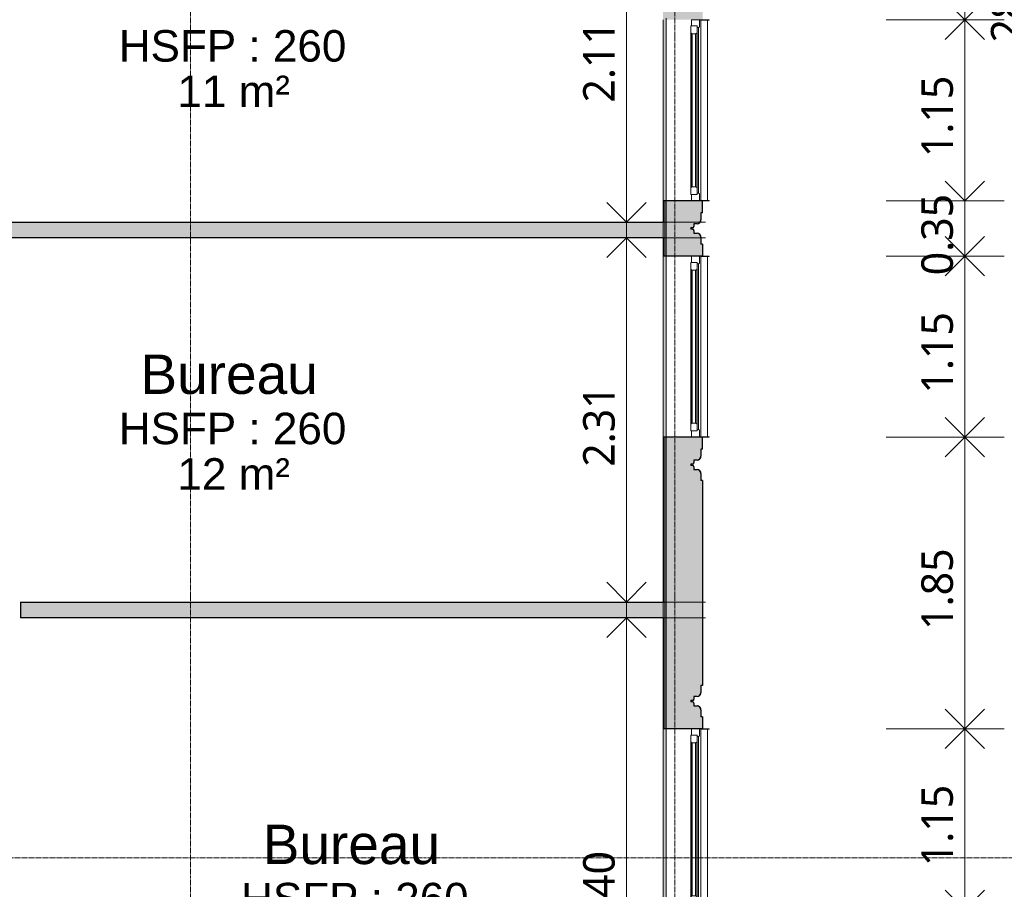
# Model space of a CAD drawing. Header units: millimetres. Extents: x -61176 to 31560, y -11428 to 53287.
# Tile 72 of 124: x 6488 to 12736, y 5620 to 11139. Entities that reach past the tile are written whole.
import ezdxf

# ---------------------------------------------------------------- set-up
doc = ezdxf.new("R2010")
doc.units = ezdxf.units.MM
doc.linetypes.add('Ligne de quadrillage', pattern=[22.225, 12.7, -3.175, 3.175, -3.175])
for name, color, linetype, lineweight in [('A-ANNO-DIMS', 211, 'Continuous', 9), ('A-ANNO-DIMS-100', 211, 'Continuous', 9), ('A-AREA-IDEN', 2, 'Continuous', 9), ('A-FLOR', 192, 'Continuous', 9), ('A-GLAZ', 151, 'Continuous', 9), ('A-GLAZ-SILL', 1, 'Continuous', 9), ('A-WALL', 113, 'Continuous', 9), ('A-WALL-PATT', 111, 'Continuous', 25), ('I-WALL', 2, 'Continuous', 9), ('S-GRID', 1, 'Continuous', 9)]:
    doc.layers.add(name, color=color, linetype=linetype, lineweight=lineweight)
doc.styles.add('Arial_1', font='arial.ttf', dxfattribs={"height": 200})
doc.styles.add('Arial_B', font='txt', dxfattribs={"height": 250})
doc.styles.add('Trebuchet MS_B', font='txt', dxfattribs={"height": 200})
doc.dimstyles.new('Cotes_linéaires_rouge_2mm', dxfattribs={"dimscale": 304.8, "dimtxt": 206.190181, "dimasz": 0.410105, "dimexe": 0.82021, "dimexo": 0.0625, "dimgap": 0.065617, "dimtad": 1, "dimlfac": 0.001, "dimrnd": 0.01, "dimzin": 0, "dimdsep": 46, "dimtxsty": 'Trebuchet MS_B', "dimblk1": 'OPEN30', "dimblk2": 'OPEN30', "dimsah": 1, "dimcen": 0.09, "dimdle": 0.82021, "dimazin": 0, "dimtfac": 1, "dimtdec": 4, "dimtix": 1, "dimtmove": 0, "dimatfit": 3, "dimfxl": 1.64042, "dimfxlon": 1, "dimtvp": 1, "dimtolj": 1, "dimtzin": 0, "dimarcsym": 2})

# ---------------------------------------------------------------- blocks, each defined once
blk = doc.blocks.new('Fenêtre type 1 - 115 x 155 cm-1516674-Niveau 1')
at = {"layer": 'A-GLAZ'}
for p, q in [((575, 115), (-575, 115)), ((-575, 105), (-575, 115)), ((525, 100), (-525, 100)), ((-492.1, 90), (492.1, 90)), ((-485, 82.9), (485, 82.9)), ((575, 115), (575, 105)), ((492.1, 50), (-492.1, 50)), ((485, 57.1), (-485, 57.1))]:
    blk.add_line(p, q, dxfattribs=at)
at = {"layer": 'A-GLAZ', "lineweight": 18}
for p, q in [((-575, 105), (-575, 55)), ((-530, 105), (-575, 105)), ((-535, 90), (-535, 50)), ((-492.1, 90), (-535, 90)), ((-535, 55), (-535, 90)), ((-535, 90), (-525, 90)), ((-525, 100), (-530, 105)), ((-525, 90), (-525, 100)), ((-485, 82.9), (-492.1, 90)), ((-485, 57.1), (-485, 82.9)), ((-485, 80), (-485, 60)), ((485, 80), (-485, 80)), ((492.1, 90), (485, 82.9)), ((485, 82.9), (485, 57.1)), ((485, 60), (485, 80)), ((535, 90), (492.1, 90)), ((530, 105), (525, 100)), ((525, 100), (525, 90)), ((525, 90), (535, 90)), ((575, 105), (530, 105)), ((535, 50), (535, 90)), ((535, 90), (535, 55)), ((575, 55), (575, 105)), ((-575, 55), (-535, 55)), ((-535, 50), (-492.1, 50)), ((-492.1, 50), (-485, 57.1)), ((-485, 60), (485, 60)), ((485, 57.1), (492.1, 50)), ((492.1, 50), (535, 50)), ((535, 55), (575, 55))]:
    blk.add_line(p, q, dxfattribs=at)
at = {"layer": 'A-GLAZ-SILL'}
for p, q in [((-573, 166.5), (-575, 166.5)), ((-575, 152.3), (-575, 166.5)), ((-575, 166.5), (-573, 166.5)), ((-575, 125), (-575, 152.3)), ((-575, 115), (-575, 125)), ((-573, 166.5), (-573, 152.3)), ((573, 156.5), (-573, 156.5)), ((-573, 152.3), (-573, 115)), ((575, 166.5), (573, 166.5)), ((573, 166.5), (575, 166.5)), ((573, 152.3), (573, 166.5)), ((573, 153), (573, 156.5)), ((573, 115), (573, 152.3)), ((575, 166.5), (575, 152.3)), ((575, 152.3), (575, 125)), ((575, 125), (575, 115)), ((-575, 105), (-575, 115)), ((575, 115), (575, 105))]:
    blk.add_line(p, q, dxfattribs=at)
blk = doc.blocks.new('DIMBLOCK43-Niveau 1')
at = {"layer": 'A-ANNO-DIMS-100', "lineweight": 25}
for p, q in [((12485.2, 12989.1), (12360.2, 13114.1)), ((12485.2, 12989.1), (12610.2, 13114.1)), ((12485.2, 12989.1), (12360.2, 12864.1)), ((12485.2, 12989.1), (12610.2, 12864.1)), ((12485.2, 11139.1), (12360.2, 11264.1)), ((12485.2, 11139.1), (12610.2, 11264.1)), ((12485.2, 11139.1), (12360.2, 11014.1)), ((12485.2, 11139.1), (12610.2, 11014.1))]:
    blk.add_line(p, q, dxfattribs=at)
at = {"layer": 'A-ANNO-DIMS-100'}
for p, q in [((11985.2, 12989.1), (12735.2, 12989.1)), ((12485.2, 12989.1), (11985.2, 12989.1)), ((12485.2, 12989.1), (12485.2, 11139.1)), ((11985.2, 11139.1), (12735.2, 11139.1)), ((12485.2, 11139.1), (11985.2, 11139.1))]:
    blk.add_line(p, q, dxfattribs=at)
at = {"layer": 'A-ANNO-DIMS-100', "color": 0, "insert": (12209.3, 11767), "char_height": 200, "width": 712.929, "attachment_point": 1, "rotation": 90, "line_spacing_factor": 1.048425, "style": 'Trebuchet MS_B'}
blk.add_mtext('1.85', dxfattribs=at)
blk = doc.blocks.new('_Open30')
at = {"color": 0, "linetype": 'ByBlock', "lineweight": -2}
for p, q in [((-1, 0.268), (0, 0)), ((0, 0), (-1, -0.268)), ((0, 0), (-1, 0))]:
    blk.add_line(p, q, dxfattribs=at)
blk = doc.blocks.new('DIMBLOCK44-Niveau 1')
at = {"layer": 'A-ANNO-DIMS-100', "lineweight": 25}
for p, q in [((12485.2, 11139.1), (12360.2, 11264.1)), ((12485.2, 11139.1), (12610.2, 11264.1)), ((12485.2, 11139.1), (12360.2, 11014.1)), ((12485.2, 11139.1), (12610.2, 11014.1)), ((12485.2, 9989.1), (12360.2, 10114.1)), ((12485.2, 9989.1), (12610.2, 10114.1))]:
    blk.add_line(p, q, dxfattribs=at)
at = {"layer": 'A-ANNO-DIMS-100'}
for p, q in [((11985.2, 11139.1), (12735.2, 11139.1)), ((12485.2, 11139.1), (11985.2, 11139.1)), ((12485.2, 11139.1), (12485.2, 9989.1)), ((11985.2, 9989.1), (12735.2, 9989.1)), ((12485.2, 9989.1), (11985.2, 9989.1))]:
    blk.add_line(p, q, dxfattribs=at)
at = {"layer": 'A-ANNO-DIMS-100', "color": 0, "insert": (12209.3, 10267), "char_height": 200, "width": 712.929, "attachment_point": 1, "rotation": 90, "line_spacing_factor": 1.048425, "style": 'Trebuchet MS_B'}
blk.add_mtext('1.15', dxfattribs=at)
blk = doc.blocks.new('DIMBLOCK45-Niveau 1')
at = {"layer": 'A-ANNO-DIMS-100', "lineweight": 25}
for p, q in [((12485.2, 9989.1), (12360.2, 10114.1)), ((12485.2, 9989.1), (12610.2, 10114.1)), ((12485.2, 9639.1), (12360.2, 9514.1)), ((12485.2, 9639.1), (12610.2, 9514.1))]:
    blk.add_line(p, q, dxfattribs=at)
at = {"layer": 'A-ANNO-DIMS-100'}
for p, q in [((11985.2, 9989.1), (12735.2, 9989.1)), ((12485.2, 9989.1), (11985.2, 9989.1)), ((12485.2, 9989.1), (12485.2, 9639.1)), ((11985.2, 9639.1), (12735.2, 9639.1)), ((12485.2, 9639.1), (11985.2, 9639.1))]:
    blk.add_line(p, q, dxfattribs=at)
at = {"layer": 'A-ANNO-DIMS-100', "color": 0, "insert": (12209.3, 9517), "char_height": 200, "width": 712.929, "attachment_point": 1, "rotation": 90, "line_spacing_factor": 1.048425, "style": 'Trebuchet MS_B'}
blk.add_mtext('0.35', dxfattribs=at)
blk = doc.blocks.new('DIMBLOCK46-Niveau 1')
at = {"layer": 'A-ANNO-DIMS-100', "lineweight": 25}
for p, q in [((12485.2, 9639.1), (12360.2, 9764.1)), ((12485.2, 9639.1), (12610.2, 9764.1)), ((12485.2, 9639.1), (12360.2, 9514.1)), ((12485.2, 9639.1), (12610.2, 9514.1)), ((12485.2, 8489.1), (12360.2, 8614.1)), ((12485.2, 8489.1), (12610.2, 8614.1)), ((12485.2, 8489.1), (12360.2, 8364.1)), ((12485.2, 8489.1), (12610.2, 8364.1))]:
    blk.add_line(p, q, dxfattribs=at)
at = {"layer": 'A-ANNO-DIMS-100'}
for p, q in [((11985.2, 9639.1), (12735.2, 9639.1)), ((12485.2, 9639.1), (11985.2, 9639.1)), ((12485.2, 9639.1), (12485.2, 8489.1)), ((11985.2, 8489.1), (12735.2, 8489.1)), ((12485.2, 8489.1), (11985.2, 8489.1))]:
    blk.add_line(p, q, dxfattribs=at)
at = {"layer": 'A-ANNO-DIMS-100', "color": 0, "insert": (12209.3, 8767), "char_height": 200, "width": 712.929, "attachment_point": 1, "rotation": 90, "line_spacing_factor": 1.048425, "style": 'Trebuchet MS_B'}
blk.add_mtext('1.15', dxfattribs=at)
blk = doc.blocks.new('DIMBLOCK47-Niveau 1')
at = {"layer": 'A-ANNO-DIMS-100', "lineweight": 25}
for p, q in [((12485.2, 8489.1), (12360.2, 8614.1)), ((12485.2, 8489.1), (12610.2, 8614.1)), ((12485.2, 8489.1), (12360.2, 8364.1)), ((12485.2, 8489.1), (12610.2, 8364.1)), ((12485.2, 6639.1), (12360.2, 6764.1)), ((12485.2, 6639.1), (12610.2, 6764.1)), ((12485.2, 6639.1), (12360.2, 6514.1)), ((12485.2, 6639.1), (12610.2, 6514.1))]:
    blk.add_line(p, q, dxfattribs=at)
at = {"layer": 'A-ANNO-DIMS-100'}
for p, q in [((11985.2, 8489.1), (12735.2, 8489.1)), ((12485.2, 8489.1), (11985.2, 8489.1)), ((12485.2, 8489.1), (12485.2, 6639.1)), ((11985.2, 6639.1), (12735.2, 6639.1)), ((12485.2, 6639.1), (11985.2, 6639.1))]:
    blk.add_line(p, q, dxfattribs=at)
at = {"layer": 'A-ANNO-DIMS-100', "color": 0, "insert": (12209.3, 7267), "char_height": 200, "width": 712.929, "attachment_point": 1, "rotation": 90, "line_spacing_factor": 1.048425, "style": 'Trebuchet MS_B'}
blk.add_mtext('1.85', dxfattribs=at)
blk = doc.blocks.new('DIMBLOCK48-Niveau 1')
at = {"layer": 'A-ANNO-DIMS-100', "lineweight": 25}
for p, q in [((12485.2, 6639.1), (12360.2, 6764.1)), ((12485.2, 6639.1), (12610.2, 6764.1)), ((12485.2, 6639.1), (12360.2, 6514.1)), ((12485.2, 6639.1), (12610.2, 6514.1)), ((12485.2, 5489.1), (12360.2, 5614.1)), ((12485.2, 5489.1), (12610.2, 5614.1))]:
    blk.add_line(p, q, dxfattribs=at)
at = {"layer": 'A-ANNO-DIMS-100'}
for p, q in [((11985.2, 6639.1), (12735.2, 6639.1)), ((12485.2, 6639.1), (11985.2, 6639.1)), ((12485.2, 6639.1), (12485.2, 5489.1)), ((11985.2, 5489.1), (12735.2, 5489.1)), ((12485.2, 5489.1), (11985.2, 5489.1))]:
    blk.add_line(p, q, dxfattribs=at)
at = {"layer": 'A-ANNO-DIMS-100', "color": 0, "insert": (12209.3, 5767), "char_height": 200, "width": 712.929, "attachment_point": 1, "rotation": 90, "line_spacing_factor": 1.048425, "style": 'Trebuchet MS_B'}
blk.add_mtext('1.15', dxfattribs=at)
blk = doc.blocks.new('DIMBLOCK49-Niveau 1')
at = {"layer": 'A-ANNO-DIMS-100', "lineweight": 25}
for p, q in [((12485.2, 5489.1), (12360.2, 5614.1)), ((12485.2, 5489.1), (12610.2, 5614.1)), ((12485.2, 5139.1), (12360.2, 5014.1)), ((12485.2, 5139.1), (12610.2, 5014.1))]:
    blk.add_line(p, q, dxfattribs=at)
at = {"layer": 'A-ANNO-DIMS-100'}
for p, q in [((11985.2, 5489.1), (12735.2, 5489.1)), ((12485.2, 5489.1), (11985.2, 5489.1)), ((12485.2, 5489.1), (12485.2, 5139.1)), ((11985.2, 5139.1), (12735.2, 5139.1)), ((12485.2, 5139.1), (11985.2, 5139.1))]:
    blk.add_line(p, q, dxfattribs=at)
at = {"layer": 'A-ANNO-DIMS-100', "color": 0, "insert": (12209.3, 5017), "char_height": 200, "width": 712.929, "attachment_point": 1, "rotation": 90, "line_spacing_factor": 1.048425, "style": 'Trebuchet MS_B'}
blk.add_mtext('0.35', dxfattribs=at)
blk = doc.blocks.new('DIMBLOCK56-Niveau 1')
at = {"layer": 'A-ANNO-DIMS-100'}
for p, q in [((12926.7, 26094), (12926.7, -3347.5)), ((12426.7, 25844), (13176.7, 25844)), ((12926.7, 25844), (12426.7, 25844)), ((12426.7, -3097.5), (13176.7, -3097.5)), ((12926.7, -3097.5), (12426.7, -3097.5))]:
    blk.add_line(p, q, dxfattribs=at)
at = {"layer": 'A-ANNO-DIMS-100', "lineweight": 25}
for p, q in [((12926.7, 25844), (12801.7, 25719)), ((12926.7, 25844), (13051.7, 25719)), ((12926.7, -3097.5), (12801.7, -2972.5)), ((12926.7, -3097.5), (13051.7, -2972.5))]:
    blk.add_line(p, q, dxfattribs=at)
at = {"layer": 'A-ANNO-DIMS-100', "color": 0, "insert": (12650.8, 10994.1), "char_height": 200, "width": 910.033, "attachment_point": 1, "rotation": 90, "line_spacing_factor": 1.048425, "style": 'Trebuchet MS_B'}
blk.add_mtext('28.94', dxfattribs=at)
blk = doc.blocks.new('DIMBLOCK142-Niveau 1')
at = {"layer": 'A-ANNO-DIMS-100'}
for p, q in [((10339.1, 7593.6), (10339.1, 3694)), ((10839.1, 7343.6), (10089.1, 7343.6)), ((10339.1, 7343.6), (10839.1, 7343.6)), ((10839.1, 3944), (10089.1, 3944)), ((10339.1, 3944), (10839.1, 3944))]:
    blk.add_line(p, q, dxfattribs=at)
at = {"layer": 'A-ANNO-DIMS-100', "lineweight": 25}
for p, q in [((10339.1, 7343.6), (10214.1, 7218.6)), ((10339.1, 7343.6), (10464.1, 7218.6)), ((10339.1, 3944), (10214.1, 4069)), ((10339.1, 3944), (10464.1, 4069))]:
    blk.add_line(p, q, dxfattribs=at)
at = {"layer": 'A-ANNO-DIMS-100', "color": 0, "insert": (10063.2, 5346.7), "char_height": 200, "width": 712.929, "attachment_point": 1, "rotation": 90, "line_spacing_factor": 1.048425, "style": 'Trebuchet MS_B'}
blk.add_mtext('3.40', dxfattribs=at)
blk = doc.blocks.new('DIMBLOCK143-Niveau 1')
at = {"layer": 'A-ANNO-DIMS-100'}
for p, q in [((10339.1, 10004), (10339.1, 7193.6)), ((10839.1, 9754), (10089.1, 9754)), ((10339.1, 9754), (10839.1, 9754)), ((10839.1, 7443.6), (10089.1, 7443.6)), ((10339.1, 7443.6), (10839.1, 7443.6))]:
    blk.add_line(p, q, dxfattribs=at)
at = {"layer": 'A-ANNO-DIMS-100', "lineweight": 25}
for p, q in [((10339.1, 9754), (10214.1, 9629)), ((10339.1, 9754), (10464.1, 9629)), ((10339.1, 7443.6), (10214.1, 7568.6)), ((10339.1, 7443.6), (10464.1, 7568.6))]:
    blk.add_line(p, q, dxfattribs=at)
at = {"layer": 'A-ANNO-DIMS-100', "color": 0, "insert": (10063.2, 8301.7), "char_height": 200, "width": 712.929, "attachment_point": 1, "rotation": 90, "line_spacing_factor": 1.048425, "style": 'Trebuchet MS_B'}
blk.add_mtext('2.31', dxfattribs=at)
blk = doc.blocks.new('DIMBLOCK144-Niveau 1')
at = {"layer": 'A-ANNO-DIMS-100'}
for p, q in [((10339.1, 12216.9), (10339.1, 9604)), ((10839.1, 11966.9), (10089.1, 11966.9)), ((10339.1, 11966.9), (10839.1, 11966.9)), ((10839.1, 9854), (10089.1, 9854)), ((10339.1, 9854), (10839.1, 9854))]:
    blk.add_line(p, q, dxfattribs=at)
at = {"layer": 'A-ANNO-DIMS-100', "lineweight": 25}
for p, q in [((10339.1, 11966.9), (10214.1, 11841.9)), ((10339.1, 11966.9), (10464.1, 11841.9)), ((10339.1, 9854), (10214.1, 9979)), ((10339.1, 9854), (10464.1, 9979))]:
    blk.add_line(p, q, dxfattribs=at)
at = {"layer": 'A-ANNO-DIMS-100', "color": 0, "insert": (10063.2, 10613.4), "char_height": 200, "width": 712.929, "attachment_point": 1, "rotation": 90, "line_spacing_factor": 1.048425, "style": 'Trebuchet MS_B'}
blk.add_mtext('2.11', dxfattribs=at)

msp = doc.modelspace()

# ---------------------------------------------------------------- hatches: boundary and pattern name
at = {"layer": 'A-FLOR'}
h = msp.add_hatch(color=10, dxfattribs=at)
h.paths.add_polyline_path([(10590.885, -510.906), (10590.885, 639.094), (10570.885, 639.094), (10570.885, -510.906), (10582.135, -510.906)])
h.paths.add_polyline_path([(10570.885, 989.094), (10590.885, 989.094), (10590.885, 2139.094), (10570.885, 2139.094), (10570.885, 1103.938)])
h.paths.add_polyline_path([(10590.885, 3989.094), (10590.885, 5139.094), (10570.885, 5139.094), (10570.885, 3989.094), (10584.544, 3989.094)])
h.paths.add_polyline_path([(10570.885, 5489.094), (10590.885, 5489.094), (10590.885, 6639.094), (10570.885, 6639.094), (10570.885, 5601.333)])
h.paths.add_polyline_path([(-20966.253, 5596.58), (-20956.253, 5596.58), (-20956.253, 6746.58), (-21136.253, 6746.58), (-21136.253, 6706.58), (-21131.253, 6706.58), (-21131.253, 5636.58), (-21136.253, 5636.58), (-21136.253, 5596.58), (-20984.161, 5596.58)])
h.paths.add_polyline_path([(-21000.614, 7096.58), (-20956.253, 7096.58), (-20956.253, 8246.58), (-21136.253, 8246.58), (-21136.253, 8206.58), (-21131.253, 8206.58), (-21131.253, 7136.58), (-21136.253, 7136.58), (-21136.253, 7096.58), (-21131.253, 7096.58)])
h.paths.add_polyline_path([(10580.885, 8489.094), (10590.885, 8489.094), (10590.885, 9639.094), (10570.885, 9639.094), (10570.885, 8489.094)])
h.paths.add_polyline_path([(10580.885, 9989.094), (10590.885, 9989.094), (10590.885, 11139.094), (10570.885, 11139.094), (10570.885, 9989.094)])
h.paths.add_polyline_path([(-21136.253, 10096.58), (-20956.253, 10096.58), (-20956.253, 11246.58), (-21136.253, 11246.58), (-21136.253, 11206.58), (-21131.253, 11206.58), (-21131.253, 10136.58), (-21136.253, 10136.58), (-21136.253, 10098.728)])
h.paths.add_polyline_path([(-21049.974, 11596.58), (-20956.253, 11596.58), (-20956.253, 12746.58), (-21136.253, 12746.58), (-21136.253, 12706.58), (-21131.253, 12706.58), (-21131.253, 11636.58), (-21136.253, 11636.58), (-21136.253, 11596.58), (-21131.253, 11596.58)])
h.paths.add_polyline_path([(10570.885, 12989.094), (10590.885, 12989.094), (10589.977, 14139.094), (10570.885, 14139.094), (10570.885, 12996.94)])
h.paths.add_polyline_path([(10570.885, 14489.094), (10590.885, 14489.094), (10590.78, 15639.094), (10570.885, 15639.094), (10570.885, 14596.124)])
h.paths.add_polyline_path([(-20956.253, 14596.58), (-20956.253, 15746.58), (-21136.253, 15746.58), (-21136.253, 15706.58), (-21131.253, 15706.58), (-21131.253, 14636.58), (-21136.253, 14636.58), (-21136.253, 14596.58), (-20966.253, 14596.58)])
h.paths.add_polyline_path([(-21136.253, 16096.58), (-20956.253, 16096.58), (-20956.253, 17246.58), (-21136.253, 17246.58), (-21136.253, 17206.58), (-21131.253, 17206.58), (-21131.253, 16136.58), (-21136.253, 16136.58)])
h.paths.add_polyline_path([(8818.734, 18813.989), (9240.885, 18813.989), (9240.885, 18943.989), (8560.885, 18943.989), (8560.885, 18813.989)])
h.paths.add_polyline_path([(10570.885, 18989.094), (10580.885, 18989.094), (10580.885, 20139.094), (10570.885, 20139.094), (10570.885, 18999.295)])
h.paths.add_polyline_path([(10580.885, 20489.094), (10580.885, 21639.094), (10570.885, 21639.094), (10570.885, 20489.094)])
h.paths.add_polyline_path([(-21110.401, 20596.58), (-20956.253, 20596.58), (-20956.253, 21746.58), (-21136.253, 21746.58), (-21136.253, 21706.58), (-21131.253, 21706.58), (-21131.253, 20636.58), (-21136.253, 20636.58), (-21136.253, 20596.58), (-21131.253, 20596.58)])
h.paths.add_polyline_path([(10580.885, 21989.094), (10580.885, 23139.094), (10570.885, 23139.094), (10570.885, 21989.094)])
h.paths.add_polyline_path([(-20966.253, 22096.58), (-20956.253, 22096.58), (-20956.253, 23246.58), (-21136.253, 23246.58), (-21136.253, 23206.58), (-21131.253, 23206.58), (-21131.253, 22136.58), (-21136.253, 22136.58), (-21136.253, 22096.58), (-21131.253, 22096.58)])
h.paths.add_polyline_path([(8068.221, 25593.989), (8080.177, 25593.989), (8080.177, 25773.989), (8040.177, 25773.989), (8040.177, 25768.989), (6970.177, 25768.989), (6970.177, 25773.989), (6930.177, 25773.989), (6930.177, 25593.989), (7995.296, 25593.989)])
h.paths.add_polyline_path([(6121.243, 25593.989), (6580.177, 25593.989), (6580.177, 25773.989), (6540.177, 25773.989), (6540.177, 25768.989), (5470.177, 25768.989), (5470.177, 25773.989), (5430.177, 25773.989), (5430.177, 25593.989), (5700.92, 25593.989)])
h.paths.add_polyline_path([(2749.379, 25593.989), (3580.177, 25593.989), (3580.177, 25773.989), (3540.177, 25773.989), (3540.177, 25768.989), (2470.177, 25768.989), (2470.177, 25773.989), (2430.177, 25773.989), (2430.177, 25593.989), (2700.92, 25593.989)])
h.paths.add_polyline_path([(1063.447, 25593.989), (2080.177, 25593.989), (2080.177, 25773.989), (2040.177, 25773.989), (2040.177, 25768.989), (970.177, 25768.989), (970.177, 25773.989), (930.177, 25773.989), (930.177, 25593.989), (940.378, 25593.989)])
h.paths.add_polyline_path([(-3569.823, 25593.989), (-2419.823, 25593.989), (-2419.823, 25773.989), (-2459.823, 25773.989), (-2459.823, 25768.989), (-3529.823, 25768.989), (-3529.823, 25773.989), (-3569.823, 25773.989), (-3569.823, 25603.989)])
h.paths.add_polyline_path([(-930.624, 25593.989), (-919.823, 25593.989), (-919.823, 25773.989), (-959.823, 25773.989), (-959.823, 25768.989), (-2029.823, 25768.989), (-2029.823, 25773.989), (-2069.823, 25773.989), (-2069.823, 25593.989), (-959.671, 25593.989)])
h.paths.add_polyline_path([(-6567.823, 25593.989), (-5419.823, 25593.989), (-5419.823, 25773.989), (-5459.823, 25773.989), (-5459.823, 25768.989), (-6529.823, 25768.989), (-6529.823, 25773.989), (-6569.823, 25773.989), (-6569.823, 25593.989)])
h.paths.add_polyline_path([(-8061.976, 25593.989), (-6919.823, 25593.989), (-6919.823, 25773.989), (-6959.823, 25773.989), (-6959.823, 25768.989), (-8029.823, 25768.989), (-8029.823, 25773.989), (-8069.823, 25773.989), (-8069.823, 25593.989)])
h.paths.add_polyline_path([(-9930.624, 25593.989), (-9919.823, 25593.989), (-9919.823, 25773.989), (-9959.823, 25773.989), (-9959.823, 25768.989), (-11029.823, 25768.989), (-11029.823, 25773.989), (-11069.823, 25773.989), (-11069.823, 25593.989), (-10063.704, 25593.989)])
h.paths.add_polyline_path([(-11421.823, 25593.989), (-11419.823, 25593.989), (-11419.823, 25773.989), (-11459.823, 25773.989), (-11459.823, 25768.989), (-12529.823, 25768.989), (-12529.823, 25773.989), (-12569.823, 25773.989), (-12569.823, 25593.989), (-11459.823, 25593.989)])
h.paths.add_polyline_path([(-16986.894, 25593.989), (-15919.823, 25593.989), (-15919.823, 25773.989), (-15959.823, 25773.989), (-15959.823, 25768.989), (-17029.823, 25768.989), (-17029.823, 25773.989), (-17069.823, 25773.989), (-17069.823, 25593.989), (-17029.823, 25593.989)])
h.paths.add_polyline_path([(-18493.364, 25593.989), (-17419.823, 25593.989), (-17419.823, 25773.989), (-17459.823, 25773.989), (-17459.823, 25768.989), (-18529.823, 25768.989), (-18529.823, 25773.989), (-18569.823, 25773.989), (-18569.823, 25593.989), (-18557.866, 25593.989)])
at = {"layer": 'A-WALL', "transparency": 33554534}
h = msp.add_hatch(color=55, dxfattribs=at)
h.paths.add_polyline_path([(10570.885, -2857.468), (10580.885, -2857.468), (10580.885, -510.906), (10570.885, -510.906), (10570.885, -2847.468)])
h.paths.add_polyline_path([(10580.885, 639.094), (10580.885, 989.094), (10570.885, 989.094), (10570.885, 639.094)])
h.paths.add_polyline_path([(10580.885, 2139.094), (10580.885, 3989.094), (10570.885, 3989.094), (10570.885, 2139.094)])
h.paths.add_polyline_path([(10570.885, 5139.094), (10580.885, 5139.094), (10580.885, 5489.094), (10570.885, 5489.094), (10570.885, 5151.593)])
h.paths.add_polyline_path([(10580.885, 6639.094), (10580.885, 8489.094), (10570.885, 8489.094), (10570.885, 6639.094)])
h.paths.add_polyline_path([(10580.885, 9639.094), (10580.885, 9989.094), (10570.885, 9989.094), (10570.885, 9639.094)])
h.paths.add_polyline_path([(10580.885, 11139.094), (10580.885, 12989.094), (10570.885, 12989.094), (10570.885, 11139.094)])
h.paths.add_polyline_path([(10580.885, 14139.094), (10580.885, 14489.094), (10570.885, 14489.094), (10570.885, 14139.094)])
h.paths.add_polyline_path([(10580.885, 15639.094), (10580.885, 16549.446), (10570.885, 16549.446), (10570.885, 15639.094)])
h.paths.add_polyline_path([(10580.885, 18049.446), (10580.885, 18989.094), (10570.885, 18989.094), (10570.885, 18049.446)])
h.paths.add_polyline_path([(10570.885, 20139.094), (10580.885, 20139.094), (10580.885, 20489.094), (10570.885, 20489.094), (10570.885, 20217.868)])
h.paths.add_polyline_path([(10570.885, 21639.094), (10580.885, 21639.094), (10580.885, 21989.094), (10570.885, 21989.094), (10570.885, 21791.956)])
h.paths.add_polyline_path([(10580.885, 23139.094), (10580.885, 25603.989), (10570.885, 25603.989), (10570.885, 23139.094)])
at = {"layer": 'A-WALL-PATT', "transparency": 33554534}
h = msp.add_hatch(color=55, dxfattribs=at)
h.paths.add_polyline_path([(10580.885, -3097.468), (10820.885, -3097.468), (10820.885, -2285.906), (10810.885, -2285.906), (10810.033, -2234.436), (10807.535, -2228.406), (10803.563, -2223.228), (10798.385, -2219.256), (10792.355, -2216.758), (10785.885, -2215.906), (10765.681, -2215.906), (10764.676, -2194.656), (10763.484, -2193.103), (10758.181, -2190.906), (10747.531, -2190.906), (10747.531, -2180.906), (10758.181, -2180.906), (10764.676, -2177.156), (10765.681, -2173.406), (10765.681, -2155.906), (10792.355, -2155.054), (10798.385, -2152.557), (10803.563, -2148.584), (10807.535, -2143.406), (10810.033, -2137.377), (10810.885, -2130.906), (10810.885, -2085.906), (10820.885, -2085.906), (10820.885, -785.906), (10810.885, -785.906), (10810.033, -734.436), (10807.535, -728.406), (10803.563, -723.228), (10798.385, -719.256), (10792.355, -716.758), (10785.885, -715.906), (10765.681, -715.906), (10764.676, -694.656), (10763.484, -693.103), (10758.181, -690.906), (10747.531, -690.906), (10747.531, -680.906), (10758.181, -680.906), (10764.676, -677.156), (10765.681, -673.406), (10765.681, -655.906), (10792.355, -655.054), (10798.385, -652.557), (10803.563, -648.584), (10807.535, -643.406), (10810.033, -637.377), (10810.885, -630.906), (10810.885, -585.906), (10820.885, -585.906), (10820.885, -510.906), (10580.885, -510.906), (10580.885, -2943.718)])
h.paths.add_polyline_path([(10580.885, 639.094), (10820.885, 639.094), (10820.885, 714.094), (10810.885, 714.094), (10810.033, 765.564), (10807.535, 771.594), (10803.563, 776.772), (10798.385, 780.744), (10792.355, 783.242), (10785.885, 784.094), (10765.681, 784.094), (10764.676, 805.344), (10763.484, 806.897), (10758.181, 809.094), (10747.531, 809.094), (10747.531, 819.094), (10758.181, 819.094), (10764.676, 822.844), (10765.681, 826.594), (10765.681, 844.094), (10792.355, 844.946), (10798.385, 847.443), (10803.563, 851.416), (10807.535, 856.594), (10810.033, 862.623), (10810.885, 869.094), (10810.885, 914.094), (10820.885, 914.094), (10820.885, 989.094), (10580.885, 989.094), (10580.885, 654.198)])
h.paths.add_polyline_path([(10580.885, 2139.094), (10820.885, 2139.094), (10820.885, 2214.094), (10810.885, 2214.094), (10810.033, 2265.564), (10807.535, 2271.594), (10803.563, 2276.772), (10798.385, 2280.744), (10792.355, 2283.242), (10785.885, 2284.094), (10765.681, 2284.094), (10764.676, 2305.344), (10763.484, 2306.897), (10758.181, 2309.094), (10747.531, 2309.094), (10747.531, 2319.094), (10758.181, 2319.094), (10764.676, 2322.844), (10765.681, 2326.594), (10765.681, 2344.094), (10792.355, 2344.946), (10798.385, 2347.443), (10803.563, 2351.416), (10807.535, 2356.594), (10810.033, 2362.623), (10810.885, 2369.094), (10810.885, 2414.094), (10820.885, 2414.094), (10820.885, 3714.094), (10810.885, 3714.094), (10810.033, 3765.564), (10807.535, 3771.594), (10803.563, 3776.772), (10798.385, 3780.744), (10792.355, 3783.242), (10785.885, 3784.094), (10765.681, 3784.094), (10764.676, 3805.344), (10763.484, 3806.897), (10758.181, 3809.094), (10747.531, 3809.094), (10747.531, 3819.094), (10758.181, 3819.094), (10764.676, 3822.844), (10765.681, 3826.594), (10765.681, 3844.094), (10792.355, 3844.946), (10798.385, 3847.443), (10803.563, 3851.416), (10807.535, 3856.594), (10810.033, 3862.623), (10810.885, 3869.094), (10810.885, 3914.094), (10820.885, 3914.094), (10820.885, 3989.094), (10580.885, 3989.094), (10580.885, 2228.286)])
h.paths.add_polyline_path([(10580.885, 5139.094), (10820.885, 5139.094), (10820.885, 5214.094), (10810.885, 5214.094), (10810.216, 5264.838), (10808.246, 5270.274), (10805.079, 5275.113), (10800.885, 5279.094), (10791.206, 5283.521), (10785.885, 5284.094), (10765.681, 5284.094), (10764.676, 5305.344), (10763.484, 5306.897), (10758.181, 5309.094), (10747.531, 5309.094), (10747.531, 5319.094), (10758.181, 5319.094), (10764.676, 5322.844), (10765.681, 5326.594), (10765.681, 5344.094), (10791.206, 5344.667), (10800.885, 5349.094), (10805.079, 5353.075), (10808.246, 5357.914), (10810.216, 5363.35), (10810.885, 5376.463), (10810.885, 5414.094), (10820.885, 5414.094), (10820.885, 5489.094), (10580.885, 5489.094), (10580.885, 5151.593)])
h.paths.add_polyline_path([(10580.885, 6639.094), (10820.885, 6639.094), (10820.885, 6714.094), (10810.885, 6714.094), (10810.216, 6764.838), (10808.246, 6770.274), (10805.079, 6775.113), (10800.885, 6779.094), (10791.206, 6783.521), (10785.885, 6784.094), (10765.681, 6784.094), (10764.676, 6805.344), (10763.484, 6806.897), (10758.181, 6809.094), (10747.531, 6809.094), (10747.531, 6819.094), (10758.181, 6819.094), (10764.676, 6822.844), (10765.681, 6826.594), (10765.681, 6844.094), (10791.206, 6844.667), (10800.885, 6849.094), (10805.079, 6853.075), (10808.246, 6857.914), (10810.216, 6863.35), (10810.885, 6869.094), (10810.885, 6914.094), (10820.885, 6914.094), (10820.885, 8214.094), (10810.885, 8214.094), (10810.216, 8264.838), (10808.246, 8270.274), (10805.079, 8275.113), (10800.885, 8279.094), (10791.206, 8283.521), (10785.885, 8284.094), (10765.681, 8284.094), (10764.676, 8305.344), (10763.484, 8306.897), (10758.181, 8309.094), (10747.531, 8309.094), (10747.531, 8319.094), (10758.181, 8319.094), (10764.676, 8322.844), (10765.681, 8326.594), (10765.681, 8344.094), (10791.206, 8344.667), (10800.885, 8349.094), (10805.079, 8353.075), (10808.246, 8357.914), (10810.216, 8363.35), (10810.885, 8369.094), (10810.885, 8414.094), (10820.885, 8414.094), (10820.885, 8489.094), (10580.885, 8489.094), (10580.885, 6725.682)])
h.paths.add_polyline_path([(10800.885, 9639.094), (10820.885, 9639.094), (10820.885, 9714.094), (10810.885, 9714.094), (10810.216, 9764.838), (10808.246, 9770.274), (10805.079, 9775.113), (10800.885, 9779.094), (10791.206, 9783.521), (10785.885, 9784.094), (10765.681, 9784.094), (10764.676, 9805.344), (10763.484, 9806.897), (10758.181, 9809.094), (10747.531, 9809.094), (10747.531, 9819.094), (10758.181, 9819.094), (10764.676, 9822.844), (10765.681, 9826.594), (10765.681, 9844.094), (10791.206, 9844.667), (10800.885, 9849.094), (10805.079, 9853.075), (10808.246, 9857.914), (10810.216, 9863.35), (10810.885, 9873.858), (10810.885, 9914.094), (10820.885, 9914.094), (10820.885, 9989.094), (10580.885, 9989.094), (10580.885, 9639.094)])
h.paths.add_polyline_path([(10800.885, 11139.094), (10820.885, 11139.094), (10820.885, 11214.094), (10810.885, 11214.094), (10810.216, 11264.838), (10808.246, 11270.274), (10805.079, 11275.113), (10800.885, 11279.094), (10791.206, 11283.521), (10785.885, 11284.094), (10765.681, 11284.094), (10765.681, 11301.594), (10763.484, 11306.897), (10758.181, 11309.094), (10747.531, 11309.094), (10747.531, 11319.094), (10761.931, 11320.099), (10765.681, 11326.594), (10765.681, 11344.094), (10791.206, 11344.667), (10800.885, 11349.094), (10805.079, 11353.075), (10808.246, 11357.914), (10810.216, 11363.35), (10810.885, 11369.094), (10810.885, 11414.094), (10820.885, 11414.094), (10820.885, 12714.094), (10810.885, 12714.094), (10810.216, 12764.838), (10808.246, 12770.274), (10805.079, 12775.113), (10800.885, 12779.094), (10791.206, 12783.521), (10785.885, 12784.094), (10765.681, 12784.094), (10764.676, 12805.344), (10763.484, 12806.897), (10758.181, 12809.094), (10747.531, 12809.094), (10747.531, 12819.094), (10758.181, 12819.094), (10764.676, 12822.844), (10765.681, 12826.594), (10765.681, 12844.094), (10791.206, 12844.667), (10800.885, 12849.094), (10805.079, 12853.075), (10808.246, 12857.914), (10810.216, 12863.35), (10810.885, 12869.094), (10810.885, 12914.094), (10820.885, 12914.094), (10820.885, 12989.094), (10580.885, 12989.094), (10580.885, 11139.094)])
h.paths.add_polyline_path([(10800.885, 14139.094), (10820.885, 14139.094), (10820.885, 14214.094), (10810.885, 14214.094), (10810.216, 14264.838), (10808.246, 14270.274), (10805.079, 14275.113), (10800.885, 14279.094), (10791.206, 14283.521), (10785.885, 14284.094), (10765.681, 14284.094), (10764.676, 14305.344), (10763.484, 14306.897), (10758.181, 14309.094), (10747.531, 14309.094), (10747.531, 14319.094), (10758.181, 14319.094), (10764.676, 14322.844), (10765.681, 14326.594), (10765.681, 14344.094), (10791.206, 14344.667), (10800.885, 14349.094), (10805.079, 14353.075), (10808.246, 14357.914), (10810.216, 14363.35), (10810.885, 14371.254), (10810.885, 14414.094), (10820.885, 14414.094), (10820.885, 14489.094), (10580.885, 14489.094), (10580.885, 14139.094)])
h.paths.add_polyline_path([(10695.885, 15639.094), (10820.885, 15639.094), (10820.885, 15714.094), (10810.885, 15714.094), (10810.033, 15765.564), (10807.535, 15771.594), (10803.563, 15776.772), (10798.385, 15780.744), (10792.355, 15783.242), (10785.885, 15784.094), (10765.681, 15784.094), (10764.676, 15805.344), (10763.484, 15806.897), (10758.181, 15809.094), (10747.531, 15809.094), (10747.531, 15819.094), (10758.181, 15819.094), (10764.676, 15822.844), (10765.681, 15826.594), (10765.681, 15844.094), (10792.355, 15844.946), (10798.385, 15847.443), (10803.563, 15851.416), (10807.535, 15856.594), (10810.033, 15862.623), (10810.885, 15869.094), (10810.885, 15914.094), (10820.885, 15914.094), (10820.885, 16549.446), (10580.885, 16549.446), (10580.885, 15639.094)])
h.paths.add_polyline_path([(10580.885, 18049.446), (10820.885, 18049.446), (10820.885, 18714.094), (10810.885, 18714.094), (10810.885, 18744.094), (10780.885, 18744.094), (10780.885, 18784.094), (10765.681, 18784.094), (10764.676, 18805.344), (10763.484, 18806.897), (10758.181, 18809.094), (10747.531, 18809.094), (10747.531, 18819.094), (10758.181, 18819.094), (10764.676, 18822.844), (10765.681, 18826.594), (10765.681, 18844.094), (10780.885, 18844.094), (10780.885, 18944.094), (10820.885, 18944.094), (10820.885, 18989.094), (10580.885, 18989.094), (10580.885, 18643.779)])
h.paths.add_polyline_path([(10580.885, 20139.094), (10820.885, 20139.094), (10820.885, 20214.094), (10810.885, 20214.094), (10810.216, 20264.838), (10808.246, 20270.274), (10805.079, 20275.113), (10800.885, 20279.094), (10791.206, 20283.521), (10785.885, 20284.094), (10765.681, 20284.094), (10764.676, 20305.344), (10763.484, 20306.897), (10758.181, 20309.094), (10747.531, 20309.094), (10747.531, 20319.094), (10758.181, 20319.094), (10764.676, 20322.844), (10765.681, 20326.594), (10765.681, 20344.094), (10791.206, 20344.667), (10800.885, 20349.094), (10805.079, 20353.075), (10808.246, 20357.914), (10810.216, 20363.35), (10810.885, 20369.094), (10810.885, 20414.094), (10820.885, 20414.094), (10820.885, 20489.094), (10580.885, 20489.094), (10580.885, 20217.868)])
h.paths.add_polyline_path([(10800.885, 21639.094), (10820.885, 21639.094), (10820.885, 21714.094), (10810.885, 21714.094), (10810.216, 21764.838), (10808.246, 21770.274), (10805.079, 21775.113), (10800.885, 21779.094), (10791.206, 21783.521), (10785.885, 21784.094), (10765.681, 21784.094), (10764.676, 21805.344), (10763.484, 21806.897), (10758.181, 21809.094), (10747.531, 21809.094), (10747.531, 21819.094), (10758.181, 21819.094), (10764.676, 21822.844), (10765.681, 21826.594), (10765.681, 21844.094), (10791.206, 21844.667), (10800.885, 21849.094), (10805.079, 21853.075), (10808.246, 21857.914), (10810.216, 21863.35), (10810.885, 21869.094), (10810.885, 21914.094), (10820.885, 21914.094), (10820.885, 21989.094), (10580.885, 21989.094), (10580.885, 21639.094)])
h.paths.add_polyline_path([(10580.885, 23139.094), (10820.885, 23139.094), (10820.885, 23214.094), (10810.885, 23214.094), (10810.216, 23264.838), (10808.246, 23270.274), (10805.079, 23275.113), (10800.885, 23279.094), (10791.206, 23283.521), (10785.885, 23284.094), (10765.681, 23284.094), (10764.676, 23305.344), (10763.484, 23306.897), (10758.181, 23309.094), (10747.531, 23309.094), (10747.531, 23319.094), (10758.181, 23319.094), (10764.676, 23322.844), (10765.681, 23326.594), (10765.681, 23344.094), (10791.206, 23344.667), (10800.885, 23349.094), (10805.079, 23353.075), (10808.246, 23357.914), (10810.216, 23363.35), (10810.885, 23369.094), (10810.885, 23414.094), (10820.885, 23414.094), (10820.885, 24733.989), (10810.885, 24733.989), (10810.216, 24784.733), (10808.246, 24790.17), (10805.079, 24795.008), (10800.885, 24798.989), (10791.206, 24803.416), (10785.885, 24803.989), (10765.681, 24803.989), (10764.676, 24825.239), (10763.484, 24826.792), (10758.181, 24828.989), (10747.531, 24828.989), (10747.531, 24838.989), (10758.181, 24838.989), (10764.676, 24842.739), (10765.681, 24846.489), (10765.681, 24863.989), (10791.206, 24864.562), (10800.885, 24868.989), (10805.079, 24872.97), (10808.246, 24877.809), (10810.216, 24883.245), (10810.885, 24888.989), (10810.885, 24933.989), (10820.885, 24933.989), (10820.885, 25843.989), (10580.885, 25843.989), (10580.885, 23141.175)])
at = {"layer": 'I-WALL', "transparency": 33554534}
for points in [[(10504.666, 9753.989), (10570.885, 9753.989), (10570.885, 9853.989), (5283.177, 9853.989), (5283.177, 9753.989), (10167.48, 9753.989)], [(10570.885, 7343.58), (10570.885, 7443.58), (6492.979, 7443.58), (6492.979, 7343.58), (10167.48, 7343.58)]]:
    msp.add_hatch(color=55, dxfattribs=at).paths.add_polyline_path(points)

# ---------------------------------------------------------------- linework, layer by layer
at = {"layer": 'A-FLOR'}
for p, q in [((10590.885, 9814.394), (10590.885, 11149.295)), ((10590.885, 8192.383), (10590.885, 9813.794)), ((10590.885, 6649.895), (10590.885, 8191.783)), ((10590.885, 5314.394), (10590.885, 6649.295))]:
    msp.add_line(p, q, dxfattribs=at)
at = {"layer": 'A-WALL'}
for p, q in [((10570.885, 9989.094), (10570.885, 11139.094)), ((10580.885, 9639.094), (10580.885, 9989.094)), ((10570.885, 750.394), (10570.885, 9853.989)), ((10580.885, 6639.094), (10580.885, 8489.094)), ((10747.531, 8309.094), (10747.531, 8309.094)), ((10747.531, 6809.094), (10747.531, 6809.094)), ((10570.885, 6639.094), (10570.885, 6639.094))]:
    msp.add_line(p, q, dxfattribs=at)
at = {"layer": 'A-WALL', "lineweight": 25}
for p, q in [((10570.885, 9989.094), (10570.885, 9853.989)), ((10820.885, 9989.094), (10570.885, 9989.094)), ((10820.885, 9914.094), (10820.885, 9989.094)), ((10820.885, 9914.094), (10810.885, 9914.094)), ((10810.885, 9914.094), (10810.885, 9869.094)), ((10758.181, 9819.094), (10747.531, 9819.094)), ((10747.531, 9819.094), (10747.531, 9809.094)), ((10758.181, 9809.094), (10747.531, 9809.094)), ((10785.885, 9844.094), (10765.681, 9844.094)), ((10765.681, 9844.094), (10765.681, 9826.594)), ((10570.885, 9753.989), (10570.885, 9639.094)), ((10765.681, 9801.594), (10765.681, 9784.094)), ((10765.681, 9784.094), (10785.885, 9784.094)), ((10810.885, 9759.094), (10810.885, 9714.094)), ((10820.885, 9714.094), (10810.885, 9714.094)), ((10820.885, 9714.094), (10820.885, 9639.094)), ((10820.885, 9639.094), (10570.885, 9639.094)), ((10570.885, 8489.094), (10570.885, 7443.58)), ((10820.885, 8489.094), (10570.885, 8489.094)), ((10820.885, 8414.094), (10820.885, 8489.094)), ((10820.885, 8414.094), (10810.885, 8414.094)), ((10810.885, 8414.094), (10810.885, 8369.094)), ((10758.181, 8319.094), (10747.531, 8319.094)), ((10747.531, 8319.094), (10747.531, 8309.094)), ((10785.885, 8344.094), (10765.681, 8344.094)), ((10765.681, 8344.094), (10765.681, 8326.594)), ((10758.181, 8309.094), (10747.531, 8309.094)), ((10765.681, 8301.594), (10765.681, 8284.094)), ((10765.681, 8284.094), (10785.885, 8284.094)), ((10810.885, 8259.094), (10810.885, 8214.094)), ((10820.885, 8214.094), (10810.885, 8214.094)), ((10820.885, 8214.094), (10820.885, 6914.094)), ((10570.885, 7343.58), (10570.885, 6639.094)), ((10820.885, 6914.094), (10810.885, 6914.094)), ((10810.885, 6914.094), (10810.885, 6869.094)), ((10758.181, 6819.094), (10747.531, 6819.094)), ((10747.531, 6819.094), (10747.531, 6809.094)), ((10785.885, 6844.094), (10765.681, 6844.094)), ((10765.681, 6844.094), (10765.681, 6826.594)), ((10758.181, 6809.094), (10747.531, 6809.094)), ((10765.681, 6801.594), (10765.681, 6784.094)), ((10765.681, 6784.094), (10785.885, 6784.094)), ((10810.885, 6759.094), (10810.885, 6714.094)), ((10820.885, 6714.094), (10810.885, 6714.094)), ((10820.885, 6714.094), (10820.885, 6639.094)), ((10820.885, 6639.094), (10570.885, 6639.094))]:
    msp.add_line(p, q, dxfattribs=at)
for centre, radius, start, end in [((10758.181, 9826.594), 7.5, 270, 0), ((10758.181, 9801.594), 7.5, 0, 90), ((10785.885, 9869.094), 25, 270, 0), ((10785.885, 9759.094), 25, 0, 90), ((10758.181, 8326.594), 7.5, 270, 0), ((10785.885, 8369.094), 25, 270, 0), ((10758.181, 8301.594), 7.5, 0, 90), ((10785.885, 8259.094), 25, 0, 90), ((10758.181, 6826.594), 7.5, 270, 0), ((10785.885, 6869.094), 25, 270, 0), ((10758.181, 6801.594), 7.5, 0, 90), ((10785.885, 6759.094), 25, 0, 90)]:
    msp.add_arc(centre, radius, start, end, dxfattribs=at)
at = {"layer": 'A-WALL'}
for centre, radius, start, end in [((10758.181, 9826.594), 7.5, 270, 315), ((10758.181, 9801.594), 7.5, 45, 90), ((10758.181, 9826.594), 7.5, 315, 0), ((10785.885, 9869.094), 25, 270, 283.8037428), ((10785.885, 9869.094), 25, 285, 288.2011059), ((10785.885, 9869.094), 25, 288.2011059, 297.7243521), ((10785.885, 9869.094), 25, 305.4557692, 311.5033961), ((10785.885, 9869.094), 25, 311.5033961, 315), ((10785.885, 9869.094), 25, 319.2919209, 326.0514543), ((10785.885, 9869.094), 25, 326.0514543, 330), ((10785.885, 9869.094), 25, 332.9452724, 341.1393553), ((10785.885, 9869.094), 25, 341.1393553, 345), ((10785.885, 9869.094), 25, 346.5055139, 0), ((10758.181, 9801.594), 7.5, 0, 45), ((10785.885, 9759.094), 25, 76.1962572, 90), ((10785.885, 9759.094), 25, 71.7988941, 75), ((10785.885, 9759.094), 25, 62.2756479, 71.7988941), ((10785.885, 9759.094), 25, 48.4966039, 54.5442308), ((10785.885, 9759.094), 25, 45, 48.4966039), ((10785.885, 9759.094), 25, 33.9485457, 40.7080791), ((10785.885, 9759.094), 25, 30, 33.9485457), ((10785.885, 9759.094), 25, 18.8606447, 27.0547276), ((10785.885, 9759.094), 25, 15, 18.8606447), ((10785.885, 9759.094), 25, 0, 13.4944861), ((10758.181, 8326.594), 7.5, 270, 315), ((10758.181, 8326.594), 7.5, 315, 0), ((10785.885, 8369.094), 25, 270, 283.8037428), ((10785.885, 8369.094), 25, 285, 288.2011059), ((10785.885, 8369.094), 25, 288.2011059, 297.7243521), ((10785.885, 8369.094), 25, 305.4557692, 311.5033961), ((10785.885, 8369.094), 25, 311.5033961, 315), ((10785.885, 8369.094), 25, 319.2919209, 326.0514543), ((10785.885, 8369.094), 25, 326.0514543, 330), ((10785.885, 8369.094), 25, 332.9452724, 341.1393553), ((10785.885, 8369.094), 25, 341.1393553, 345), ((10785.885, 8369.094), 25, 346.5055139, 0), ((10758.181, 8301.594), 7.5, 45, 90), ((10758.181, 8301.594), 7.5, 0, 45), ((10785.885, 8259.094), 25, 76.1962572, 90), ((10785.885, 8259.094), 25, 71.7988941, 75), ((10785.885, 8259.094), 25, 62.2756479, 71.7988941), ((10785.885, 8259.094), 25, 48.4966039, 54.5442308), ((10785.885, 8259.094), 25, 45, 48.4966039), ((10785.885, 8259.094), 25, 33.9485457, 40.7080791), ((10785.885, 8259.094), 25, 30, 33.9485457), ((10785.885, 8259.094), 25, 18.8606447, 27.0547276), ((10785.885, 8259.094), 25, 15, 18.8606447), ((10785.885, 8259.094), 25, 0, 13.4944861), ((10758.181, 6826.594), 7.5, 270, 315), ((10758.181, 6826.594), 7.5, 315, 360), ((10785.885, 6869.094), 25, 270, 283.8037428), ((10785.885, 6869.094), 25, 285, 288.2011059), ((10785.885, 6869.094), 25, 288.2011059, 297.7243521), ((10785.885, 6869.094), 25, 305.4557692, 311.5033961), ((10785.885, 6869.094), 25, 311.5033961, 315), ((10785.885, 6869.094), 25, 319.2919209, 326.0514543), ((10785.885, 6869.094), 25, 326.0514543, 330), ((10785.885, 6869.094), 25, 332.9452724, 341.1393553), ((10785.885, 6869.094), 25, 341.1393553, 345), ((10785.885, 6869.094), 25, 346.5055139, 0), ((10758.181, 6801.594), 7.5, 45, 90), ((10758.181, 6801.594), 7.5, 0, 45), ((10785.885, 6759.094), 25, 76.1962572, 90), ((10785.885, 6759.094), 25, 71.7988941, 75), ((10785.885, 6759.094), 25, 62.2756479, 71.7988941), ((10785.885, 6759.094), 25, 48.4966039, 54.5442308), ((10785.885, 6759.094), 25, 45, 48.4966039), ((10785.885, 6759.094), 25, 33.9485457, 40.7080791), ((10785.885, 6759.094), 25, 30, 33.9485457), ((10785.885, 6759.094), 25, 18.8606447, 27.0547276), ((10785.885, 6759.094), 25, 15, 18.8606447), ((10785.885, 6759.094), 25, 0, 13.4944861)]:
    msp.add_arc(centre, radius, start, end, dxfattribs=at)
at = {"layer": 'I-WALL', "lineweight": 25}
for p, q in [((5283.177, 9853.989), (10570.885, 9853.989)), ((10570.885, 9753.989), (5283.177, 9753.989)), ((6492.979, 7443.58), (10570.885, 7443.58)), ((6492.979, 7443.58), (6492.979, 7343.58)), ((10570.885, 7343.58), (6492.979, 7343.58))]:
    msp.add_line(p, q, dxfattribs=at)
at = {"layer": 'I-WALL'}
msp.add_line((6492.979, 7343.58), (6492.979, 7343.58), dxfattribs=at)
at = {"layer": 'S-GRID', "linetype": 'Ligne de quadrillage', "lineweight": 18}
for p, q in [((7572.679, -9486.555), (7572.679, 51986.924)), ((10645.885, -9486.555), (10645.885, 51986.924)), ((-61176.497, 5818.989), (30259.658, 5818.989))]:
    msp.add_line(p, q, dxfattribs=at)

# ---------------------------------------------------------------- block references
at = {"layer": 'A-GLAZ', "rotation": 270.0000000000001}
for p in [(10695.885, 10564.094), (10695.885, 9064.094), (10695.885, 6064.094)]:
    msp.add_blockref('Fenêtre type 1 - 115 x 155 cm-1516674-Niveau 1', p, dxfattribs=at)

# ---------------------------------------------------------------- texts
at = {"layer": 'A-AREA-IDEN', "attachment_point": 1}
for s, insert, char_height, width, style in [('HSFP : 260', (7116.817, 11073.016), 200, 1787.76312, 'Arial_1'), ('11 m²', (7488.908, 10784.244), 200, 881.85625, 'Arial_1'), ('Bureau', (7253.908, 9014.152), 250, 1451.05437, 'Arial_B'), ('HSFP : 260', (7116.817, 8645.011), 200, 1787.76312, 'Arial_1'), ('12 m²', (7488.908, 8356.238), 200, 881.85625, 'Arial_1'), ('Bureau', (8029.776, 6030.425), 250, 1451.05437, 'Arial_B'), ('HSFP : 260', (7892.685, 5661.283), 200, 1787.76312, 'Arial_1')]:
    msp.add_mtext(s, dxfattribs=dict(at, insert=insert, char_height=char_height, width=width, style=style))

# ---------------------------------------------------------------- dimensions: what is measured, and where the dimension line sits
at = {"layer": 'A-ANNO-DIMS'}
for base, p1, p2, override, picture, middle in [((12926.666, -3097.468), (12426.666, 25843.989), (12426.666, -3097.468), {"dimpost": '<>', "dimfxl": 28941.457441}, 'DIMBLOCK56-Niveau 1', (12802.895, 11373.26)), ((12485.232, 11139.094), (11985.232, 12989.094), (11985.232, 11139.094), {"dimpost": '<>', "dimfxl": 1850}, 'DIMBLOCK43-Niveau 1', (12361.461, 12064.094)), ((10339.076, 9853.989), (10839.076, 11966.854), (10839.076, 9853.989), {"dimpost": '<>', "dimfxl": 2112.864646}, 'DIMBLOCK144-Niveau 1', (10215.305, 10910.421)), ((12485.232, 9989.094), (11985.232, 11139.094), (11985.232, 9989.094), {"dimpost": '<>', "dimfxl": 1150}, 'DIMBLOCK44-Niveau 1', (12361.865, 10564.094)), ((12485.232, 9639.094), (11985.232, 9989.094), (11985.232, 9639.094), {"dimpost": '<>', "dimfxl": 350}, 'DIMBLOCK45-Niveau 1', (12361.461, 9814.094)), ((10339.076, 7443.58), (10839.076, 9753.989), (10839.076, 7443.58), {"dimpost": '<>', "dimfxl": 2310.409445}, 'DIMBLOCK143-Niveau 1', (10215.305, 8598.784)), ((12485.232, 8489.094), (11985.232, 9639.094), (11985.232, 8489.094), {"dimpost": '<>', "dimfxl": 1150}, 'DIMBLOCK46-Niveau 1', (12361.865, 9064.094)), ((12485.232, 6639.094), (11985.232, 8489.094), (11985.232, 6639.094), {"dimpost": '<>', "dimfxl": 1850}, 'DIMBLOCK47-Niveau 1', (12361.461, 7564.094)), ((10339.076, 3943.989), (10839.076, 7343.58), (10839.076, 3943.989), {"dimpost": '<>', "dimfxl": 3399.590553}, 'DIMBLOCK142-Niveau 1', (10215.305, 5643.784)), ((12485.232, 5489.094), (11985.232, 6639.094), (11985.232, 5489.094), {"dimpost": '<>', "dimfxl": 1150}, 'DIMBLOCK48-Niveau 1', (12361.865, 6064.094)), ((12485.232, 5139.094), (11985.232, 5489.094), (11985.232, 5139.094), {"dimpost": '<>', "dimfxl": 350}, 'DIMBLOCK49-Niveau 1', (12361.461, 5314.094))]:
    dim = msp.add_linear_dim(base=base, p1=p1, p2=p2, angle=90, dimstyle='Cotes_linéaires_rouge_2mm', override=override, dxfattribs=at)
    dim.commit()
    dim.dimension.update_dxf_attribs({"geometry": picture, "text_midpoint": middle})

doc.saveas('drawing.dxf')
